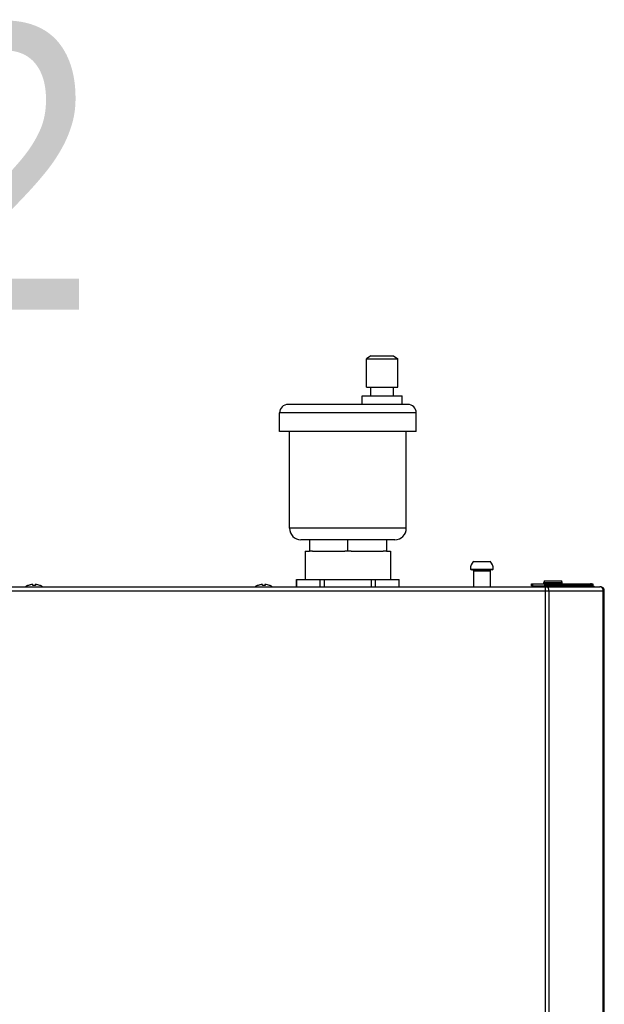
# Model space of a CAD drawing. Header units: centimetres. Extents: x 22052 to 56535, y 76485 to 78519.
# Tile 177 of 235: x 54194 to 54225, y 77876 to 77928. Entities that reach past the tile are written whole.
import ezdxf
from ezdxf import colors
from ezdxf.entities.mleader import LeaderData, LeaderLine
from ezdxf.math import Vec2, Vec3

# ---------------------------------------------------------------- set-up
doc = ezdxf.new("R2010")
doc.units = ezdxf.units.CM
doc.layers.add('$_urządzenia', color=250, linetype='Continuous')
doc.layers.add('IS_Opis', color=250, linetype='Continuous', lineweight=9)
doc.styles.add('styl1', font='ARIALN.TTF')

# ---------------------------------------------------------------- blocks, each defined once
blk = doc.blocks.new('A$C92957c0b')
at = {"layer": '$_urządzenia'}
for p, q in [((218, 52), (216.5, 51)), ((218, 52), (226, 52)), ((226, 52), (227.5, 51)), ((216.5, 51), (227.5, 51)), ((216.5, 41), (216.5, 51)), ((227.5, 41), (227.5, 51)), ((216.5, 41), (227.5, 41)), ((218, 38), (218, 41)), ((226, 38), (226, 41)), ((231, 35), (189, 35)), ((215, 38), (229, 38)), ((215, 35), (215, 38)), ((229, 35), (229, 38)), ((234, 32), (186, 32)), ((186, 25.5), (186, 32)), ((234, 25.5), (234, 32)), ((234, 25.5), (186, 25.5)), ((189.5, -8.5), (189.5, 25.5)), ((230.5, -8.5), (230.5, 25.5)), ((230.5, -8.5), (189.5, -8.5)), ((226.5, -12.5), (193.5, -12.5)), ((196.5, -12.5), (196.5, -16.5)), ((210, -16.5), (210, -12.5)), ((223.5, -12.5), (223.5, -16.5)), ((195, -16.5), (196.5, -16.5)), ((195, -16.5), (195, -26.5)), ((197.6, -16.5), (196.5, -16.5)), ((197.6, -16.5), (208.9, -16.5)), ((211.1, -16.5), (208.9, -16.5)), ((211.1, -16.5), (222.4, -16.5)), ((223.5, -16.5), (222.4, -16.5)), ((223.5, -16.5), (225, -16.5)), ((225, -16.5), (225, -26.5)), ((254.05, -20.1), (259.95, -20.1)), ((253, -22.8), (261, -22.8)), ((260.6, -23.1), (253.4, -23.1)), ((254.05, -23.4), (259.95, -23.4)), ((254.05, -23.4), (254.05, -29)), ((259.95, -23.4), (259.95, -29)), ((192, -26.5), (228, -26.5)), ((192, -29), (192, -26.5)), ((192.02, -29), (192.02, -26.5)), ((200.27, -29), (200.27, -26.5)), ((201.75, -29), (201.75, -26.5)), ((218.25, -29), (218.25, -26.5)), ((219.73, -29), (219.73, -26.5)), ((227.98, -29), (227.98, -26.5)), ((228, -29), (228, -26.5)), ((278.74, -27.5), (285.24, -27.5)), ((278.74, -28), (278.74, -27.5)), ((279.24, -27), (284.74, -27)), ((285.24, -28), (285.24, -27.5)), ((0, -29), (298.6, -29)), ((0, -30.4), (300, -30.4)), ((97.77, -28.56), (97.77, -28.54)), ((97.85, -28.56), (97.85, -28.54)), ((99.35, -28.56), (99.35, -28.22)), ((100.27, -28.22), (100.27, -28.55)), ((100.35, -28.22), (100.35, -28.56)), ((101.85, -28.54), (101.85, -28.56)), ((178.38, -28.56), (178.38, -28.54)), ((178.46, -28.56), (178.46, -28.54)), ((179.96, -28.56), (179.96, -28.22)), ((180.88, -28.22), (180.88, -28.55)), ((180.96, -28.22), (180.96, -28.56)), ((182.46, -28.54), (182.46, -28.56)), ((274.49, -28), (296, -28)), ((274.49, -28.7), (274.49, -28)), ((274.49, -28.7), (278.98, -28.7)), ((274.75, -28), (274.75, -28.7)), ((279.15, -28.1), (278.96, -28.75)), ((278.97, -28.74), (278.96, -28.75)), ((278.96, -28.75), (278.96, -28.75)), ((278.99, -28), (278.99, -28.59)), ((279.13, -28.91), (279.48, -28.41)), ((279.2, -29), (279.13, -28.91)), ((279.34, -1127), (279.34, -29)), ((279.75, -28.79), (279.48, -28.41)), ((295.89, -28.41), (279.48, -28.41)), ((279.61, -29), (279.75, -28.79)), ((296.16, -28.79), (279.75, -28.79)), ((280.56, -30.4), (280.56, -1125.6)), ((295.24, -28), (295.19, -28)), ((295.34, -28), (295.34, -28.02)), ((296.16, -28.79), (295.89, -28.41)), ((295.98, -28), (295.98, -28.54)), ((296, -28), (296, -28.56)), ((299.63, -1125.6), (299.63, -30.4)), ((300, -1125.6), (300, -30.4))]:
    blk.add_line(p, q, dxfattribs=at)
for points in [[(279.13, -28.91), (279.12, -28.88), (279.1, -28.86), (279.08, -28.84), (279.06, -28.82), (279.04, -28.81), (279.03, -28.79), (279.01, -28.77), (278.98, -28.76), (278.96, -28.75)], [(278.99, -28.59), (278.99, -28.59), (278.99, -28.6), (278.99, -28.6), (278.99, -28.6), (278.99, -28.61), (278.99, -28.62), (278.99, -28.63), (278.99, -28.64), (278.99, -28.65), (278.98, -28.66), (278.98, -28.67), (278.98, -28.69), (278.98, -28.7)], [(279.15, -28.1), (279.13, -28.08), (279.11, -28.06), (279.1, -28.04), (279.08, -28.03), (279.06, -28.02), (279.04, -28.01), (279.03, -28), (279.01, -28), (278.99, -28)], [(279.48, -28.41), (279.45, -28.37), (279.42, -28.32), (279.38, -28.28), (279.34, -28.25), (279.31, -28.21), (279.27, -28.18), (279.23, -28.15), (279.19, -28.12), (279.15, -28.1)], [(280.1, -29), (280.08, -29), (280.06, -29), (280.04, -28.99), (280.02, -28.99), (280, -28.98), (279.98, -28.98), (279.96, -28.97), (279.94, -28.96), (279.92, -28.95), (279.9, -28.93), (279.88, -28.92), (279.86, -28.91), (279.84, -28.89), (279.82, -28.87), (279.8, -28.86), (279.79, -28.84), (279.77, -28.82), (279.75, -28.79)], [(280.46, -29.7), (280.44, -29.65), (280.42, -29.6), (280.41, -29.56), (280.39, -29.51), (280.37, -29.47), (280.34, -29.43), (280.32, -29.39), (280.3, -29.35), (280.28, -29.32), (280.25, -29.28), (280.23, -29.25), (280.2, -29.22), (280.17, -29.19), (280.14, -29.16), (280.12, -29.14), (280.09, -29.11), (280.06, -29.09), (280.03, -29.07), (280, -29.06), (279.97, -29.04), (279.94, -29.03), (279.91, -29.02), (279.88, -29.01), (279.84, -29), (279.81, -29), (279.78, -29)], [(280.56, -30.4), (280.56, -30.34), (280.56, -30.29), (280.56, -30.23), (280.55, -30.18), (280.55, -30.12), (280.54, -30.06), (280.53, -30.01), (280.52, -29.96), (280.51, -29.9), (280.5, -29.85), (280.49, -29.8), (280.47, -29.75), (280.46, -29.7)], [(295.89, -28.41), (295.85, -28.36), (295.81, -28.31), (295.77, -28.27), (295.73, -28.23), (295.69, -28.19), (295.64, -28.15), (295.59, -28.12), (295.55, -28.09), (295.5, -28.07), (295.45, -28.05), (295.4, -28.03), (295.35, -28.02), (295.29, -28.01), (295.24, -28)], [(296.51, -29), (296.49, -29), (296.47, -29), (296.45, -28.99), (296.43, -28.99), (296.41, -28.98), (296.38, -28.98), (296.36, -28.97), (296.34, -28.96), (296.32, -28.95), (296.3, -28.93), (296.28, -28.92), (296.27, -28.91), (296.25, -28.89), (296.23, -28.87), (296.21, -28.86), (296.19, -28.84), (296.18, -28.82), (296.16, -28.79)], [(299.63, -30.4), (299.63, -30.34), (299.62, -30.29), (299.62, -30.23), (299.61, -30.18), (299.6, -30.12), (299.59, -30.06), (299.58, -30.01), (299.57, -29.96), (299.55, -29.9), (299.53, -29.85), (299.51, -29.8), (299.49, -29.75), (299.47, -29.7), (299.45, -29.65), (299.42, -29.6), (299.39, -29.56), (299.36, -29.51), (299.33, -29.47), (299.3, -29.43), (299.27, -29.39), (299.23, -29.35), (299.2, -29.32), (299.16, -29.28), (299.12, -29.25), (299.09, -29.22), (299.05, -29.19), (299, -29.16), (298.96, -29.14), (298.92, -29.11), (298.88, -29.09), (298.83, -29.07), (298.79, -29.06), (298.74, -29.04), (298.7, -29.03), (298.65, -29.02), (298.6, -29.01), (298.56, -29), (298.51, -29), (298.46, -29)]]:
    blk.add_lwpolyline(points, dxfattribs=at)
for centre, radius, start, end in [((189, 32), 3, 90, 180), ((231, 32), 3, 0, 90), ((193.5, -8.5), 4, 180, 270), ((226.5, -8.5), 4, 270, 0), ((257, -22.8), 4, 137.5189, 180), ((257, -22.8), 4, 0, 42.4811), ((253.53, -22.51), 0.6, 208.677, 257.8382), ((253.75, -23.4), 0.3, 0, 90), ((260.25, -23.4), 0.3, 90, 180), ((260.47, -22.51), 0.6, 282.1618, 331.323), ((279.24, -27.5), 0.5, 90, 180), ((284.74, -27.5), 0.5, 0, 90), ((99.77, -33.93), 5.75, 110.3544, 121), ((99.85, -33.93), 5.75, 110.3544, 121), ((99.77, -33.93), 5.73, 95.0076, 110.4353), ((99.85, -33.93), 5.73, 95.0076, 110.4353), ((99.85, -33.93), 5.39, 84.6783, 95.3217), ((99.77, -33.93), 5.39, 94.1381, 94.52), ((99.77, -33.93), 5.73, 84.2371, 84.9924), ((99.85, -33.93), 5.73, 69.5647, 84.9924), ((99.85, -33.93), 5.75, 59, 69.6456), ((180.38, -33.93), 5.75, 110.3544, 121), ((180.46, -33.93), 5.75, 110.3544, 121), ((180.38, -33.93), 5.73, 95.0076, 110.4353), ((180.46, -33.93), 5.73, 95.0076, 110.4353), ((180.46, -33.93), 5.39, 84.6783, 95.3217), ((180.38, -33.93), 5.39, 94.1381, 94.52), ((180.38, -33.93), 5.73, 84.2371, 84.9924), ((180.46, -33.93), 5.73, 69.5647, 84.9924), ((180.46, -33.93), 5.75, 59, 69.6456), ((257, -33.93), 5.75, 120.8779, 121), ((257, -33.93), 5.75, 59, 59.1221), ((298.6, -30.4), 1.4, 0, 90)]:
    blk.add_arc(centre, radius, start, end, dxfattribs=at)

msp = doc.modelspace()

# ---------------------------------------------------------------- block references
at = {"layer": '$_urządzenia', "xscale": 0.15, "yscale": 0.15, "zscale": 0.15}
msp.add_blockref('A$C92957c0b', (54180.275, 77902.732), dxfattribs=at)

# ---------------------------------------------------------------- leaders
at = {"layer": 'IS_Opis'}
ml = msp.add_multileader_mtext('Standard', dxfattribs=at)
ml.set_content('2', color=256, style='styl1')
ml.set_leader_properties()
ml.build(insert=Vec2(0, 0))
ml.multileader.update_dxf_attribs({"dogleg_length": 5, "arrow_head_size": 10})
ctx = ml.context
ctx.base_point, ctx.char_height, ctx.arrow_head_size, ctx.landing_gap_size, ctx.plane_origin = Vec3(54183.921, 77920.465), 15, 10, 5, Vec3(54221.526, 77901.881)
notes = []
notes.append((ctx, [(1, (1, 1, 0), (54180.275, 77920.465), (1, 0), 3.647, [(0, [(54180.275, 77899.892)], 0, [])])]))
ctx.mtext.insert, ctx.mtext.flow_direction = Vec3(54188.921, 77927.965), 5
for ctx, leaders in notes:
    for number, flags, end, landing, length, lines in leaders:
        leader = LeaderData()
        leader.index, (leader.has_last_leader_line, leader.has_dogleg_vector, leader.attachment_direction) = number, flags
        leader.last_leader_point, leader.dogleg_vector, leader.dogleg_length = Vec3(end), Vec3(landing), length
        for number, points, colour, breaks in lines:
            line = LeaderLine()
            line.index, line.vertices, line.color, line.breaks = number, Vec3.list(points), colors.encode_raw_color(colour), breaks
            leader.lines.append(line)
        ctx.leaders.append(leader)

doc.saveas('drawing.dxf')
